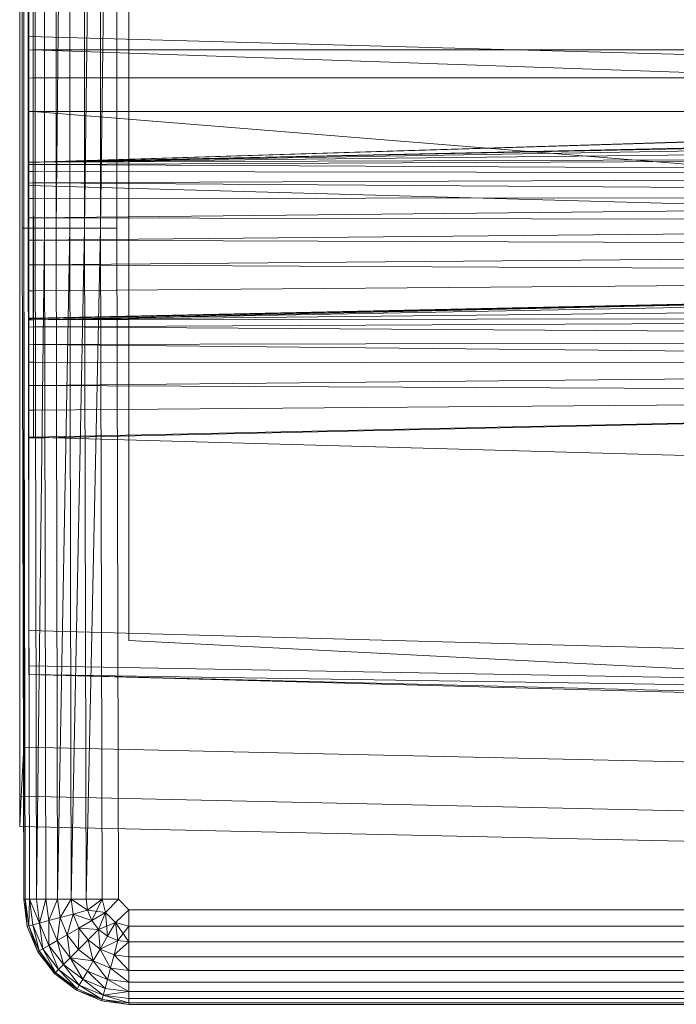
# Model space of a CAD drawing. Header units: metres. Extents: x 397.7 to 427.5, y 12.7 to 28.4.
# Tile 85 of 126: x 407.5545 to 407.646, y 27.0313 to 27.1684. Entities that reach past the tile are written whole.
import ezdxf

# ---------------------------------------------------------------- set-up
doc = ezdxf.new("R2010")
doc.units = ezdxf.units.M
doc.layers.add('A-DETL-____-MBND', color=7, linetype='Continuous', lineweight=18)

# ---------------------------------------------------------------- blocks, each defined once
blk = doc.blocks.new('Family - Inodor P5-151237-08_TEL_P5')
at = {"layer": 'A-DETL-____-MBND', "color": 253, "true_color": 0xaaaaaa}
for p, q in [((0.00056, 0.01465), (0.00056, 0.38826)), ((0.00056, 0.01465), (0.00056, 0.38826)), ((0, 0.36417), (0, 0.03582)), ((0, 0.03582), (0, 0.36417)), ((0.00056, 0.36417), (0.00056, 0.03582)), ((0.00056, 0.03582), (0.00056, 0.36417)), ((0.01521, 0.35403), (0.01521, 0.05064)), ((0.01521, 0.35403), (0.01521, 0.05064)), ((0.00036, 0.10805), (0.00036, 0.29485)), ((0.00036, 0.10805), (0.00036, 0.29485)), ((0.00056, 0.10805), (0.00056, 0.29485)), ((0.00056, 0.29485), (0.00056, 0.10805)), ((0.00056, 0.10805), (0.00056, 0.29485)), ((0.00116, 0.10805), (0.00116, 0.29485)), ((0.00116, 0.29485), (0.00116, 0.10805)), ((0.00116, 0.10805), (0.00116, 0.29485)), ((0.00213, 0.10805), (0.00213, 0.29485)), ((0.00213, 0.29485), (0.00213, 0.10805)), ((0.00213, 0.10805), (0.00213, 0.29485)), ((0.00345, 0.10805), (0.00345, 0.29485)), ((0.00345, 0.29485), (0.00345, 0.10805)), ((0.00345, 0.10805), (0.00345, 0.29485)), ((0.00508, 0.10805), (0.00508, 0.29485)), ((0.00508, 0.29485), (0.00508, 0.10805)), ((0.00696, 0.29485), (0.00508, 0.10805)), ((0.00508, 0.10805), (0.00508, 0.29485)), ((0.00508, 0.10805), (0.00696, 0.29485)), ((0.00696, 0.10805), (0.00696, 0.29485)), ((0.00696, 0.10805), (0.00696, 0.29485)), ((0.00696, 0.10805), (0.00696, 0.29485)), ((0.00904, 0.10805), (0.00904, 0.29485)), ((0.00904, 0.29485), (0.00904, 0.10805)), ((0.01126, 0.29485), (0.00904, 0.10805)), ((0.00904, 0.10805), (0.00904, 0.29485)), ((0.00904, 0.10805), (0.01126, 0.29485)), ((0.01126, 0.10805), (0.01126, 0.29485)), ((0.01354, 0.29485), (0.01126, 0.10805)), ((0.01126, 0.10805), (0.01126, 0.29485)), ((0.01126, 0.10805), (0.01126, 0.29485)), ((0.01126, 0.10805), (0.01354, 0.29485)), ((0.01354, 0.10805), (0.01354, 0.29485)), ((0.01354, 0.29485), (0.01354, 0.10805)), ((0.01354, 0.10805), (0.01354, 0.29485)), ((0.00127, 0.11722), (0.00127, 0.28262)), ((0.00127, 0.13284), (0.00127, 0.26701)), ((0.00127, 0.267), (0.00127, 0.13339)), ((0.00186, 0.13288), (0.00186, 0.26697)), ((0.00186, 0.13288), (0.00186, 0.26697)), ((0.00186, 0.26697), (0.00186, 0.13288)), ((0.00186, 0.13288), (0.00186, 0.26697)), ((0.00127, 0.13475), (0.00127, 0.15852)), ((0.51095, 0.12067), (0.00127, 0.13475)), ((0.00127, 0.11399), (0.00127, 0.13475)), ((0.52327, 0.1334), (0.00127, 0.11723)), ((0.00127, 0.13339), (0.00127, 0.13285)), ((0.00187, 0.11726), (0.52327, 0.1334)), ((0.00187, 0.11726), (0.52327, 0.1334)), ((0.00186, 0.13288), (0.00127, 0.13284)), ((0.00186, 0.13288), (0.00127, 0.13284)), ((0.00186, 0.13288), (0.00127, 0.13285)), ((0.00186, 0.13288), (0.00127, 0.13285)), ((0.00127, 0.13285), (0.00127, 0.12897)), ((0.00127, 0.13284), (0.00127, 0.11728)), ((0.28176, 0.13288), (0.00186, 0.13288)), ((0.28176, 0.13288), (0.00186, 0.13288)), ((0.28176, 0.12326), (0.00186, 0.13288)), ((0.00186, 0.13288), (0.00187, 0.11726)), ((0.28176, 0.12326), (0.00186, 0.13288)), ((0.00187, 0.11726), (0.00186, 0.13288)), ((0.00186, 0.13288), (0.28176, 0.13288)), ((0.28176, 0.13288), (0.00186, 0.13288)), ((0.00186, 0.12899), (0.00186, 0.13288)), ((0.00186, 0.13288), (0.00186, 0.12899)), ((0.00187, 0.11726), (0.51154, 0.13288)), ((0.00187, 0.11726), (0.51154, 0.13288)), ((0.00186, 0.12899), (0.00127, 0.12897)), ((0.00186, 0.12899), (0.00127, 0.12897)), ((0.00127, 0.12897), (0.00127, 0.12431)), ((0.00186, 0.12899), (0.28176, 0.12899)), ((0.28176, 0.12899), (0.00186, 0.12899)), ((0.00186, 0.12431), (0.00186, 0.12899)), ((0.00186, 0.12899), (0.00186, 0.12431)), ((0.00186, 0.12431), (0.00127, 0.12431)), ((0.00127, 0.12431), (0.00186, 0.12431)), ((0.00127, 0.12431), (0.00127, 0.1243)), ((0.00186, 0.12431), (0.00127, 0.1243)), ((0.00127, 0.1243), (0.00186, 0.12431)), ((0.00186, 0.12431), (0.00127, 0.12428)), ((0.00186, 0.12431), (0.00127, 0.12428)), ((0.00127, 0.1243), (0.00127, 0.12428)), ((0.00127, 0.12428), (0.00127, 0.09539)), ((0.00186, 0.12431), (0.28176, 0.12431)), ((0.28176, 0.12431), (0.00186, 0.12431)), ((0.28175, 0.10165), (0.00186, 0.12431)), ((0.00186, 0.12431), (0.00192, 0.09531)), ((0.28175, 0.10165), (0.00186, 0.12431)), ((0.00192, 0.09531), (0.00186, 0.12431)), ((0.28176, 0.12326), (0.00187, 0.11726)), ((0.00187, 0.11726), (0.28176, 0.12326)), ((0.00187, 0.11726), (0.28176, 0.12326)), ((0.00187, 0.11726), (0.28176, 0.12326)), ((0.28176, 0.12295), (0.00187, 0.11726)), ((0.00187, 0.11726), (0.28176, 0.12295)), ((0.28176, 0.12197), (0.00187, 0.11726)), ((0.00187, 0.11726), (0.28176, 0.12197)), ((0.28176, 0.12037), (0.00187, 0.11726)), ((0.00187, 0.11726), (0.28176, 0.12037)), ((0.28176, 0.11819), (0.00187, 0.11726)), ((0.00187, 0.11694), (0.28176, 0.11819)), ((0.00187, 0.11726), (0.28176, 0.11819)), ((0.00187, 0.11694), (0.28176, 0.11819)), ((0.00187, 0.11726), (0.00127, 0.11728)), ((0.00127, 0.11728), (0.00187, 0.11726)), ((0.00127, 0.11728), (0.00127, 0.11723)), ((0.00187, 0.11726), (0.00127, 0.11723)), ((0.00187, 0.11726), (0.00127, 0.11723)), ((0.00127, 0.11722), (0.00187, 0.11726)), ((0.00187, 0.11726), (0.00127, 0.11722)), ((0.00127, 0.11722), (0.00127, 0.11691)), ((0.00187, 0.11694), (0.00127, 0.11691)), ((0.00187, 0.11694), (0.00127, 0.11691)), ((0.00127, 0.11691), (0.00127, 0.11594)), ((0.00187, 0.11694), (0.00187, 0.11726)), ((0.00187, 0.11726), (0.00187, 0.11694)), ((0.28176, 0.11552), (0.00187, 0.11694)), ((0.28176, 0.11552), (0.00187, 0.11694)), ((0.00187, 0.11596), (0.00187, 0.11694)), ((0.00187, 0.11694), (0.00187, 0.11596)), ((0.00187, 0.11596), (0.00127, 0.11594)), ((0.00187, 0.11596), (0.00127, 0.11594)), ((0.00127, 0.11594), (0.00127, 0.11434)), ((0.28176, 0.11552), (0.00187, 0.11596)), ((0.28176, 0.11552), (0.00187, 0.11596)), ((0.00187, 0.11436), (0.00187, 0.11596)), ((0.00187, 0.11596), (0.00187, 0.11436)), ((0.28176, 0.11552), (0.00187, 0.11436)), ((0.00187, 0.11436), (0.28176, 0.11552)), ((0.00187, 0.11436), (0.00127, 0.11434)), ((0.00187, 0.11436), (0.00127, 0.11434)), ((0.00127, 0.11434), (0.00127, 0.11218)), ((0.51095, 0.09991), (0.00127, 0.11399)), ((0.00127, 0.07896), (0.00127, 0.11399)), ((0.28176, 0.11242), (0.00187, 0.11436)), ((0.28176, 0.11242), (0.00187, 0.11436)), ((0.00187, 0.11219), (0.00187, 0.11436)), ((0.00187, 0.11436), (0.00187, 0.11219)), ((0.28176, 0.11242), (0.00187, 0.11219)), ((0.00187, 0.10951), (0.28176, 0.11242)), ((0.00187, 0.11219), (0.28176, 0.11242)), ((0.00187, 0.10951), (0.28176, 0.11242)), ((0.00187, 0.11219), (0.00127, 0.11218)), ((0.00187, 0.11219), (0.00127, 0.11218)), ((0.00127, 0.11218), (0.00127, 0.10951)), ((0.00187, 0.10951), (0.00187, 0.11219)), ((0.00187, 0.11219), (0.00187, 0.10951)), ((0.00187, 0.10951), (0.00127, 0.10951)), ((0.00127, 0.10951), (0.00187, 0.10951)), ((0.00187, 0.10951), (0.00127, 0.10951)), ((0.00187, 0.10951), (0.00127, 0.10951)), ((0.00127, 0.10951), (0.00127, 0.10642)), ((0.28176, 0.10898), (0.00187, 0.10951)), ((0.28176, 0.10898), (0.00187, 0.10951)), ((0.00187, 0.10641), (0.00187, 0.10951)), ((0.00187, 0.10951), (0.00187, 0.10641)), ((0.28176, 0.10898), (0.00187, 0.10641)), ((0.00187, 0.10641), (0.28176, 0.10898)), ((0.00056, 0.10805), (0.00036, 0.10805)), ((0.00056, 0.01465), (0.00036, 0.10805)), ((0.00036, 0.10805), (0.00056, 0.10805)), ((0.00056, 0.10805), (0.00036, 0.10805)), ((0.00056, 0.01465), (0.00036, 0.10805)), ((0.00116, 0.10805), (0.00056, 0.10805)), ((0.00076, 0.01465), (0.00056, 0.10805)), ((0.00056, 0.10805), (0.00116, 0.10805)), ((0.00056, 0.10805), (0.00056, 0.01465)), ((0.00116, 0.10805), (0.00056, 0.10805)), ((0.00076, 0.01465), (0.00056, 0.10805)), ((0.00076, 0.01465), (0.00056, 0.10805)), ((0.00056, 0.01465), (0.00056, 0.10805)), ((0.00213, 0.10805), (0.00116, 0.10805)), ((0.00136, 0.01465), (0.00116, 0.10805)), ((0.00116, 0.10805), (0.00213, 0.10805)), ((0.00116, 0.10805), (0.00136, 0.01465)), ((0.00213, 0.10805), (0.00116, 0.10805)), ((0.00136, 0.01465), (0.00116, 0.10805)), ((0.00345, 0.10805), (0.00213, 0.10805)), ((0.00233, 0.01465), (0.00213, 0.10805)), ((0.00213, 0.10805), (0.00345, 0.10805)), ((0.00213, 0.10805), (0.00233, 0.01465)), ((0.00345, 0.10805), (0.00213, 0.10805)), ((0.00233, 0.01465), (0.00213, 0.10805)), ((0.00345, 0.10805), (0.00233, 0.01465)), ((0.00233, 0.01465), (0.00345, 0.10805)), ((0.00365, 0.01465), (0.00345, 0.10805)), ((0.00345, 0.10805), (0.00508, 0.10805)), ((0.00508, 0.10805), (0.00345, 0.10805)), ((0.00365, 0.01465), (0.00345, 0.10805)), ((0.00365, 0.01465), (0.00345, 0.10805)), ((0.00528, 0.01465), (0.00508, 0.10805)), ((0.00696, 0.10805), (0.00508, 0.10805)), ((0.00508, 0.10805), (0.00528, 0.01465)), ((0.00696, 0.10805), (0.00508, 0.10805)), ((0.00528, 0.01465), (0.00508, 0.10805)), ((0.00696, 0.10805), (0.00528, 0.01465)), ((0.00528, 0.01465), (0.00696, 0.10805)), ((0.00716, 0.01465), (0.00696, 0.10805)), ((0.00696, 0.10805), (0.00904, 0.10805)), ((0.00904, 0.10805), (0.00696, 0.10805)), ((0.00716, 0.01465), (0.00696, 0.10805)), ((0.00716, 0.01465), (0.00696, 0.10805)), ((0.00904, 0.10805), (0.00716, 0.01465)), ((0.00716, 0.01465), (0.00904, 0.10805)), ((0.00924, 0.01465), (0.00904, 0.10805)), ((0.01126, 0.10805), (0.00904, 0.10805)), ((0.01126, 0.10805), (0.00904, 0.10805)), ((0.00924, 0.01465), (0.00904, 0.10805)), ((0.00924, 0.01465), (0.00904, 0.10805)), ((0.01126, 0.10805), (0.00924, 0.01465)), ((0.00924, 0.01465), (0.01126, 0.10805)), ((0.01146, 0.01465), (0.01126, 0.10805)), ((0.01354, 0.10805), (0.01126, 0.10805)), ((0.01354, 0.10805), (0.01126, 0.10805)), ((0.01146, 0.01465), (0.01126, 0.10805)), ((0.01146, 0.01465), (0.01126, 0.10805)), ((0.01374, 0.01465), (0.01354, 0.10805)), ((0.01354, 0.10805), (0.01374, 0.01465)), ((0.01354, 0.10805), (0.01374, 0.01465)), ((0.00187, 0.10641), (0.00127, 0.10642)), ((0.00127, 0.10642), (0.00187, 0.10641)), ((0.00127, 0.10642), (0.00127, 0.10642)), ((0.00187, 0.10641), (0.00127, 0.10642)), ((0.00127, 0.10642), (0.00187, 0.10641)), ((0.00127, 0.10642), (0.00127, 0.10641)), ((0.00187, 0.10641), (0.00127, 0.10641)), ((0.00187, 0.10641), (0.00127, 0.10641)), ((0.00127, 0.10641), (0.00127, 0.10299)), ((0.28176, 0.10533), (0.00187, 0.10641)), ((0.00187, 0.10641), (0.00187, 0.10298)), ((0.28176, 0.10533), (0.00187, 0.10641)), ((0.00187, 0.10298), (0.00187, 0.10641)), ((0.28176, 0.10533), (0.00187, 0.10298)), ((0.00187, 0.10298), (0.28176, 0.10533)), ((0.00187, 0.10298), (0.00127, 0.10299)), ((0.00127, 0.10299), (0.00187, 0.10298)), ((0.00127, 0.10299), (0.00127, 0.10298)), ((0.00187, 0.10298), (0.00127, 0.10298)), ((0.00127, 0.10298), (0.00187, 0.10298)), ((0.00127, 0.10298), (0.00127, 0.10297)), ((0.00187, 0.10298), (0.00127, 0.10297)), ((0.00187, 0.10298), (0.00127, 0.10297)), ((0.00127, 0.10297), (0.00127, 0.09933)), ((0.28176, 0.10156), (0.00187, 0.10298)), ((0.28176, 0.10156), (0.00187, 0.10298)), ((0.00187, 0.09932), (0.00187, 0.10298)), ((0.00187, 0.10298), (0.00187, 0.09932)), ((0.28176, 0.10156), (0.00127, 0.09542)), ((0.28176, 0.10156), (0.00187, 0.09932)), ((0.00187, 0.09555), (0.28176, 0.10156)), ((0.00187, 0.09932), (0.28176, 0.10156)), ((0.00187, 0.09555), (0.28176, 0.10156)), ((0.28175, 0.10165), (0.00192, 0.09531)), ((0.00192, 0.09531), (0.28175, 0.10165)), ((0.28181, 0.10065), (0.00192, 0.09531)), ((0.00192, 0.09531), (0.28181, 0.10065)), ((0.00187, 0.09932), (0.00127, 0.09933)), ((0.00127, 0.09933), (0.00187, 0.09932)), ((0.00127, 0.09933), (0.00127, 0.09932)), ((0.00187, 0.09932), (0.00127, 0.09932)), ((0.00187, 0.09932), (0.00127, 0.09932)), ((0.00127, 0.09932), (0.00127, 0.09556)), ((0.00187, 0.09555), (0.00187, 0.09932)), ((0.00187, 0.09932), (0.00187, 0.09555)), ((0.28181, 0.0982), (0.00192, 0.09531)), ((0.00192, 0.09531), (0.28181, 0.0982)), ((0.00187, 0.09555), (0.00127, 0.09556)), ((0.00127, 0.09556), (0.00187, 0.09555)), ((0.00127, 0.09556), (0.00127, 0.09555)), ((0.00187, 0.09555), (0.00127, 0.09552)), ((0.00187, 0.09555), (0.00127, 0.09555)), ((0.00127, 0.09555), (0.00187, 0.09555)), ((0.00127, 0.09555), (0.00127, 0.09553)), ((0.00187, 0.09555), (0.00127, 0.09553)), ((0.00127, 0.09553), (0.00187, 0.09555)), ((0.00187, 0.09555), (0.00127, 0.09552)), ((0.00127, 0.09553), (0.00127, 0.09552)), ((0.00127, 0.09552), (0.00127, 0.09542)), ((0.00192, 0.09531), (0.00127, 0.09539)), ((0.00127, 0.09539), (0.00192, 0.09531)), ((0.00127, 0.09539), (0.00127, 0.09528)), ((0.00192, 0.09531), (0.00127, 0.09528)), ((0.00192, 0.09531), (0.00127, 0.09528)), ((0.00127, 0.09528), (0.00127, 0.09428)), ((0.28181, 0.09576), (0.00192, 0.09531)), ((0.00192, 0.09431), (0.28181, 0.09576)), ((0.00192, 0.09531), (0.28181, 0.09576)), ((0.00192, 0.09431), (0.28181, 0.09576)), ((0.00192, 0.09431), (0.00192, 0.09531)), ((0.00192, 0.09531), (0.00192, 0.09431)), ((0.00192, 0.09431), (0.00127, 0.09428)), ((0.00192, 0.09431), (0.00127, 0.09428)), ((0.00127, 0.09428), (0.00127, 0.09183)), ((0.28181, 0.09248), (0.00192, 0.09431)), ((0.28181, 0.09248), (0.00192, 0.09431)), ((0.00192, 0.09185), (0.00192, 0.09431)), ((0.00192, 0.09431), (0.00192, 0.09185)), ((0.00192, 0.09185), (0.00127, 0.09183)), ((0.00192, 0.09185), (0.00127, 0.09183)), ((0.28181, 0.09248), (0.00192, 0.09185)), ((0.00192, 0.09185), (0.28181, 0.09248)), ((0.28181, 0.08906), (0.00192, 0.09185)), ((0.28181, 0.08906), (0.00192, 0.09185)), ((0.00192, 0.08942), (0.00192, 0.09185)), ((0.00192, 0.09185), (0.00192, 0.08942)), ((0.00127, 0.09183), (0.00127, 0.08941)), ((0.00192, 0.08942), (0.00127, 0.08941)), ((0.00192, 0.08942), (0.00127, 0.08941)), ((0.00127, 0.08941), (0.00127, 0.08614)), ((0.28181, 0.08906), (0.00192, 0.08942)), ((0.28181, 0.08906), (0.00192, 0.08942)), ((0.00192, 0.08614), (0.00192, 0.08942)), ((0.00192, 0.08942), (0.00192, 0.08614)), ((0.28181, 0.08906), (0.00192, 0.08614)), ((0.00192, 0.08614), (0.28181, 0.08906)), ((0.00192, 0.08614), (0.00127, 0.08614)), ((0.00127, 0.08614), (0.00192, 0.08614)), ((0.00127, 0.08614), (0.00127, 0.08614)), ((0.00192, 0.08614), (0.00127, 0.08614)), ((0.00192, 0.08614), (0.00127, 0.08614)), ((0.00127, 0.08614), (0.00127, 0.08273)), ((0.28181, 0.08497), (0.00192, 0.08614)), ((0.00192, 0.08614), (0.00192, 0.08272)), ((0.28181, 0.08497), (0.00192, 0.08614)), ((0.00192, 0.08272), (0.00192, 0.08614)), ((0.28181, 0.08497), (0.00127, 0.07882)), ((0.28181, 0.08497), (0.00192, 0.08272)), ((0.00192, 0.07896), (0.28181, 0.08497)), ((0.00192, 0.08272), (0.28181, 0.08497)), ((0.00192, 0.07896), (0.28181, 0.08497)), ((0.00192, 0.08272), (0.00127, 0.08273)), ((0.00127, 0.08273), (0.00192, 0.08272)), ((0.00127, 0.08273), (0.00127, 0.08272)), ((0.00192, 0.08272), (0.00127, 0.08272)), ((0.00127, 0.08272), (0.00192, 0.08272)), ((0.00127, 0.08272), (0.00127, 0.08271)), ((0.00192, 0.08272), (0.00127, 0.08271)), ((0.00192, 0.08272), (0.00127, 0.08271)), ((0.00127, 0.08271), (0.00127, 0.07897)), ((0.00192, 0.07896), (0.00192, 0.08272)), ((0.00192, 0.08272), (0.00192, 0.07896)), ((0.00192, 0.07896), (0.00127, 0.07897)), ((0.00127, 0.07897), (0.00192, 0.07896)), ((0.00127, 0.07897), (0.00127, 0.07896)), ((0.51095, 0.06488), (0.00127, 0.07896)), ((0.00127, 0.05207), (0.00127, 0.07896)), ((0.00192, 0.07896), (0.00127, 0.07894)), ((0.00192, 0.07896), (0.00127, 0.07896)), ((0.00127, 0.07896), (0.00192, 0.07896)), ((0.00127, 0.07896), (0.00127, 0.07894)), ((0.00192, 0.07896), (0.00127, 0.07894)), ((0.00127, 0.07894), (0.00192, 0.07896)), ((0.00192, 0.07896), (0.00127, 0.07894)), ((0.00127, 0.07894), (0.00127, 0.07882)), ((0.00127, 0.07894), (0.00127, 0.07894)), ((0.51095, 0.03799), (0.00127, 0.05207)), ((0.00127, 0.04712), (0.00127, 0.05207)), ((0.01521, 0.05064), (0.15161, 0.0437)), ((0.17966, 0.04228), (0.01521, 0.05064)), ((0.51095, 0.03799), (0.00127, 0.04712)), ((0.00127, 0.04594), (0.00127, 0.04712)), ((0.51095, 0.03799), (0.00127, 0.04594)), ((0.51095, 0.03305), (0.00127, 0.04594)), ((0.51095, 0.03186), (0.00127, 0.04594)), ((0, 0.03582), (0, 0.02899)), ((0, 0.02899), (0, 0.03582)), ((0.00056, 0.03582), (0.00022, 0.02899)), ((0.00022, 0.02899), (0.00056, 0.03582)), ((0.00056, 0.03582), (0.31998, 0.0287)), ((0.00056, 0.03582), (0.31998, 0.0287)), ((0.00022, 0.02899), (0, 0.02477)), ((0, 0.02477), (0.00022, 0.02899)), ((0, 0.02899), (0, 0.02477)), ((0, 0.02477), (0, 0.02899)), ((0.00022, 0.02899), (0.31971, 0.02187)), ((0.00022, 0.02899), (0.31971, 0.02187)), ((0, 0.02477), (0.31954, 0.01764)), ((0, 0.02477), (0.31954, 0.01764)), ((0.00106, 0.01086), (0.00056, 0.01465)), ((0.00106, 0.01086), (0.00056, 0.01465)), ((0.00076, 0.01465), (0.00056, 0.01465)), ((0.00106, 0.01086), (0.00056, 0.01465)), ((0.00076, 0.01465), (0.00056, 0.01465)), ((0.00076, 0.01465), (0.00056, 0.01465)), ((0.00106, 0.01086), (0.00056, 0.01465)), ((0.00136, 0.01465), (0.00076, 0.01465)), ((0.00126, 0.01091), (0.00076, 0.01465)), ((0.00076, 0.01465), (0.00136, 0.01465)), ((0.00076, 0.01465), (0.00106, 0.01086)), ((0.00136, 0.01465), (0.00076, 0.01465)), ((0.00126, 0.01091), (0.00076, 0.01465)), ((0.00126, 0.01091), (0.00076, 0.01465)), ((0.00106, 0.01086), (0.00076, 0.01465)), ((0.00136, 0.01465), (0.00126, 0.01091)), ((0.00126, 0.01091), (0.00136, 0.01465)), ((0.00233, 0.01465), (0.00136, 0.01465)), ((0.00183, 0.01106), (0.00136, 0.01465)), ((0.00136, 0.01465), (0.00233, 0.01465)), ((0.00233, 0.01465), (0.00136, 0.01465)), ((0.00277, 0.01132), (0.00136, 0.01465)), ((0.00277, 0.01132), (0.00136, 0.01465)), ((0.00183, 0.01106), (0.00136, 0.01465)), ((0.00183, 0.01106), (0.00136, 0.01465)), ((0.00365, 0.01465), (0.00233, 0.01465)), ((0.00233, 0.01465), (0.00277, 0.01132)), ((0.00365, 0.01465), (0.00233, 0.01465)), ((0.00233, 0.01465), (0.00277, 0.01132)), ((0.00365, 0.01465), (0.00233, 0.01465)), ((0.00277, 0.01132), (0.00233, 0.01465)), ((0.00365, 0.01465), (0.00277, 0.01132)), ((0.00277, 0.01132), (0.00365, 0.01465)), ((0.00528, 0.01465), (0.00365, 0.01465)), ((0.00405, 0.01166), (0.00365, 0.01465)), ((0.00365, 0.01465), (0.00528, 0.01465)), ((0.00528, 0.01465), (0.00365, 0.01465)), ((0.00405, 0.01166), (0.00365, 0.01465)), ((0.00405, 0.01166), (0.00365, 0.01465)), ((0.00528, 0.01465), (0.00405, 0.01166)), ((0.00405, 0.01166), (0.00528, 0.01465)), ((0.00716, 0.01465), (0.00528, 0.01465)), ((0.00562, 0.01208), (0.00528, 0.01465)), ((0.00716, 0.01465), (0.00528, 0.01465)), ((0.00716, 0.01465), (0.00528, 0.01465)), ((0.00562, 0.01208), (0.00528, 0.01465)), ((0.00562, 0.01208), (0.00528, 0.01465)), ((0.00716, 0.01465), (0.00562, 0.01208)), ((0.00562, 0.01208), (0.00716, 0.01465)), ((0.00924, 0.01465), (0.00716, 0.01465)), ((0.00744, 0.01257), (0.00716, 0.01465)), ((0.00924, 0.01465), (0.00716, 0.01465)), ((0.00924, 0.01465), (0.00716, 0.01465)), ((0.00945, 0.01311), (0.00716, 0.01465)), ((0.00945, 0.01311), (0.00716, 0.01465)), ((0.00744, 0.01257), (0.00716, 0.01465)), ((0.00744, 0.01257), (0.00716, 0.01465)), ((0.01146, 0.01465), (0.00924, 0.01465)), ((0.00924, 0.01465), (0.00945, 0.01311)), ((0.01146, 0.01465), (0.00924, 0.01465)), ((0.00924, 0.01465), (0.00945, 0.01311)), ((0.01146, 0.01465), (0.00924, 0.01465)), ((0.00945, 0.01311), (0.00924, 0.01465)), ((0.01146, 0.01465), (0.00945, 0.01311)), ((0.01146, 0.01465), (0.00945, 0.01311)), ((0.00945, 0.01311), (0.01146, 0.01465)), ((0.01004, 0.01167), (0.01146, 0.01465)), ((0.01004, 0.01167), (0.01146, 0.01465)), ((0.01374, 0.01465), (0.01146, 0.01465)), ((0.01196, 0.01277), (0.01146, 0.01465)), ((0.01146, 0.01465), (0.01374, 0.01465)), ((0.01196, 0.01277), (0.01146, 0.01465)), ((0.01146, 0.01465), (0.01374, 0.01465)), ((0.01196, 0.01277), (0.01146, 0.01465)), ((0.01374, 0.01465), (0.01196, 0.01277)), ((0.01196, 0.01277), (0.01374, 0.01465)), ((0.01196, 0.01277), (0.01374, 0.01465)), ((0.01521, 0.01318), (0.01374, 0.01465)), ((0.01374, 0.01465), (0.01521, 0.01318)), ((0.01521, 0.01318), (0.01374, 0.01465)), ((0.00744, 0.01257), (0.00562, 0.01208)), ((0.00744, 0.01257), (0.00562, 0.01208)), ((0.00562, 0.01208), (0.00744, 0.01257)), ((0.00661, 0.00968), (0.00744, 0.01257)), ((0.00661, 0.00968), (0.00744, 0.01257)), ((0.00945, 0.01311), (0.00744, 0.01257)), ((0.00945, 0.01311), (0.00744, 0.01257)), ((0.00744, 0.01257), (0.00945, 0.01311)), ((0.00824, 0.01062), (0.00744, 0.01257)), ((0.01004, 0.01167), (0.00744, 0.01257)), ((0.01004, 0.01167), (0.00744, 0.01257)), ((0.00824, 0.01062), (0.00744, 0.01257)), ((0.00824, 0.01062), (0.00744, 0.01257)), ((0.01196, 0.01277), (0.00945, 0.01311)), ((0.01004, 0.01167), (0.00945, 0.01311)), ((0.01004, 0.01167), (0.00945, 0.01311)), ((0.01004, 0.01167), (0.00945, 0.01311)), ((0.01196, 0.01277), (0.01004, 0.01167)), ((0.01196, 0.01277), (0.01004, 0.01167)), ((0.01004, 0.01167), (0.01196, 0.01277)), ((0.01196, 0.01277), (0.01099, 0.01043)), ((0.01099, 0.01043), (0.01196, 0.01277)), ((0.01099, 0.01043), (0.01196, 0.01277)), ((0.01334, 0.0114), (0.01196, 0.01277)), ((0.01196, 0.01277), (0.01334, 0.0114)), ((0.01334, 0.0114), (0.01196, 0.01277)), ((0.01223, 0.00948), (0.01196, 0.01277)), ((0.01223, 0.00948), (0.01196, 0.01277)), ((0.01521, 0.01318), (0.01334, 0.0114)), ((0.01521, 0.01318), (0.01334, 0.0114)), ((0.01334, 0.0114), (0.01521, 0.01318)), ((0.15024, 0.01318), (0.01521, 0.01318)), ((0.01521, 0.0109), (0.01521, 0.01318)), ((0.01521, 0.01318), (0.15024, 0.01318)), ((0.15024, 0.01318), (0.01521, 0.01318)), ((0.01521, 0.0109), (0.01521, 0.01318)), ((0.01521, 0.0109), (0.01521, 0.01318)), ((0.00183, 0.01106), (0.00126, 0.01091)), ((0.00183, 0.01106), (0.00126, 0.01091)), ((0.00126, 0.01091), (0.00183, 0.01106)), ((0.00277, 0.01132), (0.00183, 0.01106)), ((0.00277, 0.01132), (0.00183, 0.01106)), ((0.00183, 0.01106), (0.00277, 0.01132)), ((0.00322, 0.00772), (0.00183, 0.01106)), ((0.00322, 0.00772), (0.00183, 0.01106)), ((0.0027, 0.00743), (0.00183, 0.01106)), ((0.00322, 0.00772), (0.00183, 0.01106)), ((0.0027, 0.00743), (0.00183, 0.01106)), ((0.00405, 0.01166), (0.00277, 0.01132)), ((0.00405, 0.01166), (0.00277, 0.01132)), ((0.00277, 0.01132), (0.00405, 0.01166)), ((0.00406, 0.00821), (0.00277, 0.01132)), ((0.00406, 0.00821), (0.00277, 0.01132)), ((0.00322, 0.00772), (0.00277, 0.01132)), ((0.00406, 0.00821), (0.00277, 0.01132)), ((0.00322, 0.00772), (0.00277, 0.01132)), ((0.00562, 0.01208), (0.00405, 0.01166)), ((0.00562, 0.01208), (0.00405, 0.01166)), ((0.00405, 0.01166), (0.00562, 0.01208)), ((0.0052, 0.00887), (0.00405, 0.01166)), ((0.0052, 0.00887), (0.00405, 0.01166)), ((0.00406, 0.00821), (0.00405, 0.01166)), ((0.0052, 0.00887), (0.00405, 0.01166)), ((0.00406, 0.00821), (0.00405, 0.01166)), ((0.0052, 0.00887), (0.00562, 0.01208)), ((0.0052, 0.00887), (0.00562, 0.01208)), ((0.00661, 0.00968), (0.00562, 0.01208)), ((0.00661, 0.00968), (0.00562, 0.01208)), ((0.00661, 0.00968), (0.00562, 0.01208)), ((0.01004, 0.01167), (0.00824, 0.01062)), ((0.01004, 0.01167), (0.00824, 0.01062)), ((0.00824, 0.01062), (0.01004, 0.01167)), ((0.01099, 0.01043), (0.01004, 0.01167)), ((0.01099, 0.01043), (0.01004, 0.01167)), ((0.01099, 0.01043), (0.01004, 0.01167)), ((0.01334, 0.0114), (0.01099, 0.01043)), ((0.01334, 0.0114), (0.01223, 0.00948)), ((0.01334, 0.0114), (0.01223, 0.00948)), ((0.01223, 0.00948), (0.01334, 0.0114)), ((0.01521, 0.0109), (0.01334, 0.0114)), ((0.01367, 0.00888), (0.01334, 0.0114)), ((0.01521, 0.0109), (0.01334, 0.0114)), ((0.01367, 0.00888), (0.01334, 0.0114)), ((0.01521, 0.0109), (0.01334, 0.0114)), ((0.01521, 0.00868), (0.01334, 0.0114)), ((0.01521, 0.00868), (0.01334, 0.0114)), ((0.01367, 0.00888), (0.01334, 0.0114)), ((0.00126, 0.01091), (0.00106, 0.01086)), ((0.00126, 0.01091), (0.00106, 0.01086)), ((0.00106, 0.01086), (0.00126, 0.01091)), ((0.00253, 0.00733), (0.00106, 0.01086)), ((0.00253, 0.00733), (0.00106, 0.01086)), ((0.00253, 0.00733), (0.00106, 0.01086)), ((0.00253, 0.00733), (0.00106, 0.01086)), ((0.0027, 0.00743), (0.00126, 0.01091)), ((0.0027, 0.00743), (0.00126, 0.01091)), ((0.00253, 0.00733), (0.00126, 0.01091)), ((0.0027, 0.00743), (0.00126, 0.01091)), ((0.00253, 0.00733), (0.00126, 0.01091)), ((0.00661, 0.00968), (0.0052, 0.00887)), ((0.00661, 0.00968), (0.0052, 0.00887)), ((0.0052, 0.00887), (0.00661, 0.00968)), ((0.00824, 0.01062), (0.00661, 0.00968)), ((0.00824, 0.01062), (0.00661, 0.00968)), ((0.00661, 0.00968), (0.00824, 0.01062)), ((0.00819, 0.00763), (0.00661, 0.00968)), ((0.00819, 0.00763), (0.00661, 0.00968)), ((0.00704, 0.00648), (0.00661, 0.00968)), ((0.00819, 0.00763), (0.00661, 0.00968)), ((0.00704, 0.00648), (0.00661, 0.00968)), ((0.00819, 0.00763), (0.00824, 0.01062)), ((0.00819, 0.00763), (0.00824, 0.01062)), ((0.00952, 0.00896), (0.00824, 0.01062)), ((0.01099, 0.01043), (0.00824, 0.01062)), ((0.01099, 0.01043), (0.00824, 0.01062)), ((0.00952, 0.00896), (0.00824, 0.01062)), ((0.00952, 0.00896), (0.00824, 0.01062)), ((0.01099, 0.01043), (0.00952, 0.00896)), ((0.01099, 0.01043), (0.00952, 0.00896)), ((0.00952, 0.00896), (0.01099, 0.01043)), ((0.01223, 0.00948), (0.01099, 0.01043)), ((0.01223, 0.00948), (0.01099, 0.01043)), ((0.01223, 0.00948), (0.01099, 0.01043)), ((0.01119, 0.00768), (0.01099, 0.01043)), ((0.01119, 0.00768), (0.01099, 0.01043)), ((0.01521, 0.0109), (0.01367, 0.00888)), ((0.15024, 0.0109), (0.01521, 0.0109)), ((0.01521, 0.00868), (0.01521, 0.0109)), ((0.01521, 0.0109), (0.15024, 0.0109)), ((0.01521, 0.0109), (0.01521, 0.00868)), ((0.15024, 0.0109), (0.01521, 0.0109)), ((0.01521, 0.00868), (0.01521, 0.0109)), ((0.0052, 0.00887), (0.00406, 0.00821)), ((0.0052, 0.00887), (0.00406, 0.00821)), ((0.00406, 0.00821), (0.0052, 0.00887)), ((0.00704, 0.00648), (0.0052, 0.00887)), ((0.00704, 0.00648), (0.0052, 0.00887)), ((0.00611, 0.00554), (0.0052, 0.00887)), ((0.00704, 0.00648), (0.0052, 0.00887)), ((0.00611, 0.00554), (0.0052, 0.00887)), ((0.00952, 0.00896), (0.00819, 0.00763)), ((0.00952, 0.00896), (0.00819, 0.00763)), ((0.00819, 0.00763), (0.00952, 0.00896)), ((0.01119, 0.00768), (0.00952, 0.00896)), ((0.01119, 0.00768), (0.00952, 0.00896)), ((0.01119, 0.00768), (0.00952, 0.00896)), ((0.01025, 0.00605), (0.00952, 0.00896)), ((0.01025, 0.00605), (0.00952, 0.00896)), ((0.01223, 0.00948), (0.01119, 0.00768)), ((0.01223, 0.00948), (0.01119, 0.00768)), ((0.01119, 0.00768), (0.01223, 0.00948)), ((0.01367, 0.00888), (0.01119, 0.00768)), ((0.01119, 0.00768), (0.01367, 0.00888)), ((0.01367, 0.00888), (0.01223, 0.00948)), ((0.01367, 0.00888), (0.01223, 0.00948)), ((0.01367, 0.00888), (0.01223, 0.00948)), ((0.01313, 0.00687), (0.01367, 0.00888)), ((0.01313, 0.00687), (0.01367, 0.00888)), ((0.01313, 0.00687), (0.01367, 0.00888)), ((0.01521, 0.00868), (0.01313, 0.00687)), ((0.01313, 0.00687), (0.01521, 0.00868)), ((0.01521, 0.00868), (0.01367, 0.00888)), ((0.01521, 0.00868), (0.01367, 0.00888)), ((0.01521, 0.00868), (0.01367, 0.00888)), ((0.15024, 0.00868), (0.01521, 0.00868)), ((0.01521, 0.0066), (0.01521, 0.00868)), ((0.01521, 0.00868), (0.15024, 0.00868)), ((0.15024, 0.00868), (0.01521, 0.00868)), ((0.01521, 0.0066), (0.01521, 0.00868)), ((0.01521, 0.0066), (0.01521, 0.00868)), ((0.0027, 0.00743), (0.00253, 0.00733)), ((0.0027, 0.00743), (0.00253, 0.00733)), ((0.00253, 0.00733), (0.0027, 0.00743)), ((0.00485, 0.00429), (0.00253, 0.00733)), ((0.00485, 0.00429), (0.00253, 0.00733)), ((0.00485, 0.00429), (0.00253, 0.00733)), ((0.00485, 0.00429), (0.00253, 0.00733)), ((0.00322, 0.00772), (0.0027, 0.00743)), ((0.00322, 0.00772), (0.0027, 0.00743)), ((0.0027, 0.00743), (0.00322, 0.00772)), ((0.005, 0.00443), (0.0027, 0.00743)), ((0.005, 0.00443), (0.0027, 0.00743)), ((0.00485, 0.00429), (0.0027, 0.00743)), ((0.005, 0.00443), (0.0027, 0.00743)), ((0.00485, 0.00429), (0.0027, 0.00743)), ((0.00406, 0.00821), (0.00322, 0.00772)), ((0.00406, 0.00821), (0.00322, 0.00772)), ((0.00322, 0.00772), (0.00406, 0.00821)), ((0.00542, 0.00485), (0.00322, 0.00772)), ((0.00542, 0.00485), (0.00322, 0.00772)), ((0.005, 0.00443), (0.00322, 0.00772)), ((0.00542, 0.00485), (0.00322, 0.00772)), ((0.005, 0.00443), (0.00322, 0.00772)), ((0.00611, 0.00554), (0.00406, 0.00821)), ((0.00611, 0.00554), (0.00406, 0.00821)), ((0.00542, 0.00485), (0.00406, 0.00821)), ((0.00611, 0.00554), (0.00406, 0.00821)), ((0.00542, 0.00485), (0.00406, 0.00821)), ((0.00819, 0.00763), (0.00704, 0.00648)), ((0.00819, 0.00763), (0.00704, 0.00648)), ((0.00704, 0.00648), (0.00819, 0.00763)), ((0.01025, 0.00605), (0.00819, 0.00763)), ((0.01025, 0.00605), (0.00819, 0.00763)), ((0.01025, 0.00605), (0.00819, 0.00763)), ((0.01119, 0.00768), (0.01025, 0.00605)), ((0.01119, 0.00768), (0.01025, 0.00605)), ((0.01025, 0.00605), (0.01119, 0.00768)), ((0.01313, 0.00687), (0.01119, 0.00768)), ((0.01313, 0.00687), (0.01119, 0.00768)), ((0.01313, 0.00687), (0.01119, 0.00768)), ((0.01264, 0.00505), (0.01119, 0.00768)), ((0.01264, 0.00505), (0.01119, 0.00768)), ((0.01313, 0.00687), (0.01264, 0.00505)), ((0.01313, 0.00687), (0.01264, 0.00505)), ((0.01264, 0.00505), (0.01313, 0.00687)), ((0.01521, 0.0066), (0.01313, 0.00687)), ((0.01521, 0.0066), (0.01313, 0.00687)), ((0.01521, 0.0066), (0.01313, 0.00687)), ((0.01521, 0.00472), (0.01313, 0.00687)), ((0.01521, 0.00472), (0.01313, 0.00687)), ((0.00611, 0.00554), (0.00542, 0.00485)), ((0.00611, 0.00554), (0.00542, 0.00485)), ((0.00542, 0.00485), (0.00611, 0.00554)), ((0.00704, 0.00648), (0.00611, 0.00554)), ((0.00704, 0.00648), (0.00611, 0.00554)), ((0.00611, 0.00554), (0.00704, 0.00648)), ((0.00877, 0.0035), (0.00611, 0.00554)), ((0.00877, 0.0035), (0.00611, 0.00554)), ((0.00829, 0.00265), (0.00611, 0.00554)), ((0.00877, 0.0035), (0.00611, 0.00554)), ((0.00829, 0.00265), (0.00611, 0.00554)), ((0.00943, 0.00464), (0.00704, 0.00648)), ((0.01025, 0.00605), (0.00704, 0.00648)), ((0.01025, 0.00605), (0.00704, 0.00648)), ((0.00943, 0.00464), (0.00704, 0.00648)), ((0.00877, 0.0035), (0.00704, 0.00648)), ((0.00943, 0.00464), (0.00704, 0.00648)), ((0.00877, 0.0035), (0.00704, 0.00648)), ((0.01025, 0.00605), (0.00943, 0.00464)), ((0.01025, 0.00605), (0.00943, 0.00464)), ((0.00943, 0.00464), (0.01025, 0.00605)), ((0.01264, 0.00505), (0.01025, 0.00605)), ((0.01264, 0.00505), (0.01025, 0.00605)), ((0.01264, 0.00505), (0.01025, 0.00605)), ((0.01222, 0.00348), (0.01025, 0.00605)), ((0.01222, 0.00348), (0.01025, 0.00605)), ((0.15024, 0.0066), (0.01521, 0.0066)), ((0.01521, 0.0066), (0.01521, 0.00472)), ((0.01521, 0.0066), (0.15024, 0.0066)), ((0.01521, 0.0066), (0.01521, 0.00472)), ((0.15024, 0.0066), (0.01521, 0.0066)), ((0.01521, 0.00472), (0.01521, 0.0066)), ((0.005, 0.00443), (0.00485, 0.00429)), ((0.005, 0.00443), (0.00485, 0.00429)), ((0.00485, 0.00429), (0.005, 0.00443)), ((0.00789, 0.00196), (0.00485, 0.00429)), ((0.00789, 0.00196), (0.00485, 0.00429)), ((0.00789, 0.00196), (0.00485, 0.00429)), ((0.00799, 0.00214), (0.00485, 0.00429)), ((0.00799, 0.00214), (0.00485, 0.00429)), ((0.00789, 0.00196), (0.00485, 0.00429)), ((0.00542, 0.00485), (0.005, 0.00443)), ((0.00542, 0.00485), (0.005, 0.00443)), ((0.005, 0.00443), (0.00542, 0.00485)), ((0.00799, 0.00214), (0.005, 0.00443)), ((0.00799, 0.00214), (0.005, 0.00443)), ((0.00799, 0.00214), (0.005, 0.00443)), ((0.00829, 0.00265), (0.00542, 0.00485)), ((0.00829, 0.00265), (0.00542, 0.00485)), ((0.00799, 0.00214), (0.00542, 0.00485)), ((0.00829, 0.00265), (0.00542, 0.00485)), ((0.00799, 0.00214), (0.00542, 0.00485)), ((0.00943, 0.00464), (0.00877, 0.0035)), ((0.00943, 0.00464), (0.00877, 0.0035)), ((0.00877, 0.0035), (0.00943, 0.00464)), ((0.01222, 0.00348), (0.00943, 0.00464)), ((0.01222, 0.00348), (0.00943, 0.00464)), ((0.01188, 0.00221), (0.00943, 0.00464)), ((0.01222, 0.00348), (0.00943, 0.00464)), ((0.01188, 0.00221), (0.00943, 0.00464)), ((0.01264, 0.00505), (0.01222, 0.00348)), ((0.01264, 0.00505), (0.01222, 0.00348)), ((0.01222, 0.00348), (0.01264, 0.00505)), ((0.01521, 0.00472), (0.01264, 0.00505)), ((0.01521, 0.00472), (0.01264, 0.00505)), ((0.01521, 0.00472), (0.01264, 0.00505)), ((0.01521, 0.00309), (0.01264, 0.00505)), ((0.01521, 0.00309), (0.01264, 0.00505)), ((0.15024, 0.00472), (0.01521, 0.00472)), ((0.01521, 0.00472), (0.01521, 0.00309)), ((0.01521, 0.00472), (0.15024, 0.00472)), ((0.01521, 0.00472), (0.01521, 0.00309)), ((0.15024, 0.00472), (0.01521, 0.00472)), ((0.01521, 0.00309), (0.01521, 0.00472)), ((0.00877, 0.0035), (0.00829, 0.00265)), ((0.00877, 0.0035), (0.00829, 0.00265)), ((0.00829, 0.00265), (0.00877, 0.0035)), ((0.01188, 0.00221), (0.00877, 0.0035)), ((0.01188, 0.00221), (0.00877, 0.0035)), ((0.01163, 0.00127), (0.00877, 0.0035)), ((0.01188, 0.00221), (0.00877, 0.0035)), ((0.01163, 0.00127), (0.00877, 0.0035)), ((0.01222, 0.00348), (0.01188, 0.00221)), ((0.01222, 0.00348), (0.01188, 0.00221)), ((0.01188, 0.00221), (0.01222, 0.00348)), ((0.01521, 0.00309), (0.01222, 0.00348)), ((0.01521, 0.00309), (0.01222, 0.00348)), ((0.01521, 0.00309), (0.01222, 0.00348)), ((0.01521, 0.00177), (0.01222, 0.00348)), ((0.01521, 0.00177), (0.01222, 0.00348)), ((0.15024, 0.00309), (0.01521, 0.00309)), ((0.01521, 0.00309), (0.01521, 0.00177)), ((0.01521, 0.00309), (0.15024, 0.00309)), ((0.01521, 0.00309), (0.01521, 0.00177)), ((0.15024, 0.00309), (0.01521, 0.00309)), ((0.01521, 0.00177), (0.01521, 0.00309)), ((0.00799, 0.00214), (0.00789, 0.00196)), ((0.00799, 0.00214), (0.00789, 0.00196)), ((0.00789, 0.00196), (0.00799, 0.00214)), ((0.01142, 0.0005), (0.00789, 0.00196)), ((0.01142, 0.0005), (0.00789, 0.00196)), ((0.01142, 0.0005), (0.00789, 0.00196)), ((0.01147, 0.00069), (0.00789, 0.00196)), ((0.01147, 0.00069), (0.00789, 0.00196)), ((0.01142, 0.0005), (0.00789, 0.00196)), ((0.00829, 0.00265), (0.00799, 0.00214)), ((0.00829, 0.00265), (0.00799, 0.00214)), ((0.00799, 0.00214), (0.00829, 0.00265)), ((0.01147, 0.00069), (0.00799, 0.00214)), ((0.01147, 0.00069), (0.00799, 0.00214)), ((0.01147, 0.00069), (0.00799, 0.00214)), ((0.01163, 0.00127), (0.00829, 0.00265)), ((0.01163, 0.00127), (0.00829, 0.00265)), ((0.01147, 0.00069), (0.00829, 0.00265)), ((0.01163, 0.00127), (0.00829, 0.00265)), ((0.01147, 0.00069), (0.00829, 0.00265)), ((0.01188, 0.00221), (0.01163, 0.00127)), ((0.01188, 0.00221), (0.01163, 0.00127)), ((0.01163, 0.00127), (0.01188, 0.00221)), ((0.01521, 0.00177), (0.01163, 0.00127)), ((0.01163, 0.00127), (0.01521, 0.00177)), ((0.01521, 0.00177), (0.01188, 0.00221)), ((0.01521, 0.00177), (0.01188, 0.00221)), ((0.01521, 0.00177), (0.01188, 0.00221)), ((0.15024, 0.00177), (0.01521, 0.00177)), ((0.01521, 0.0008), (0.01521, 0.00177)), ((0.01521, 0.00177), (0.15024, 0.00177)), ((0.15024, 0.00177), (0.01521, 0.00177)), ((0.01521, 0.0008), (0.01521, 0.00177)), ((0.01521, 0.0008), (0.01521, 0.00177)), ((0.01147, 0.00069), (0.01142, 0.0005)), ((0.01147, 0.00069), (0.01142, 0.0005)), ((0.01142, 0.0005), (0.01147, 0.00069)), ((0.01521, 0), (0.01142, 0.0005)), ((0.01521, 0), (0.01142, 0.0005)), ((0.01521, 0), (0.01142, 0.0005)), ((0.01521, 0), (0.01142, 0.0005)), ((0.01163, 0.00127), (0.01147, 0.00069)), ((0.01163, 0.00127), (0.01147, 0.00069)), ((0.01147, 0.00069), (0.01163, 0.00127)), ((0.01521, 0.0002), (0.01147, 0.00069)), ((0.01521, 0.0002), (0.01147, 0.00069)), ((0.01521, 0), (0.01147, 0.00069)), ((0.01521, 0.0002), (0.01147, 0.00069)), ((0.01521, 0), (0.01147, 0.00069)), ((0.01521, 0.0008), (0.01163, 0.00127)), ((0.01521, 0.0008), (0.01163, 0.00127)), ((0.01521, 0.0008), (0.01163, 0.00127)), ((0.01521, 0.0002), (0.01163, 0.00127)), ((0.01521, 0.0002), (0.01163, 0.00127)), ((0.15024, 0.0008), (0.01521, 0.0008)), ((0.01521, 0.0008), (0.01521, 0.0002)), ((0.01521, 0.0008), (0.15024, 0.0008)), ((0.01521, 0.0008), (0.01521, 0.0002)), ((0.15024, 0.0008), (0.01521, 0.0008)), ((0.01521, 0.0002), (0.01521, 0.0008)), ((0.15024, 0.0002), (0.01521, 0.0002)), ((0.01521, 0.0002), (0.01521, 0)), ((0.01521, 0.0002), (0.15024, 0.0002)), ((0.01521, 0.0002), (0.01521, 0)), ((0.15024, 0.0002), (0.01521, 0.0002)), ((0.01521, 0), (0.01521, 0.0002)), ((0.15024, 0), (0.01521, 0)), ((0.15024, 0), (0.01521, 0)), ((0.15024, 0), (0.01521, 0)), ((0.01521, 0), (0.15024, 0))]:
    blk.add_line(p, q, dxfattribs=at)
blk = doc.blocks.new('LONDR55-XX_ZZ-ARQ-CAA-M3D-Londres55_ifc-1-08_TEL_P5')
at = {"layer": 'A-DETL-____-MBND', "color": 253, "lineweight": 18, "true_color": 0xaaaaaa}
blk.add_blockref('Family - Inodor P5-151237-08_TEL_P5', (407.55454, 27.03126), dxfattribs=at)

msp = doc.modelspace()

# ---------------------------------------------------------------- block references
at = {"lineweight": 5}
msp.add_blockref('LONDR55-XX_ZZ-ARQ-CAA-M3D-Londres55_ifc-1-08_TEL_P5', (0, 0), dxfattribs=at)

doc.saveas('drawing.dxf')
